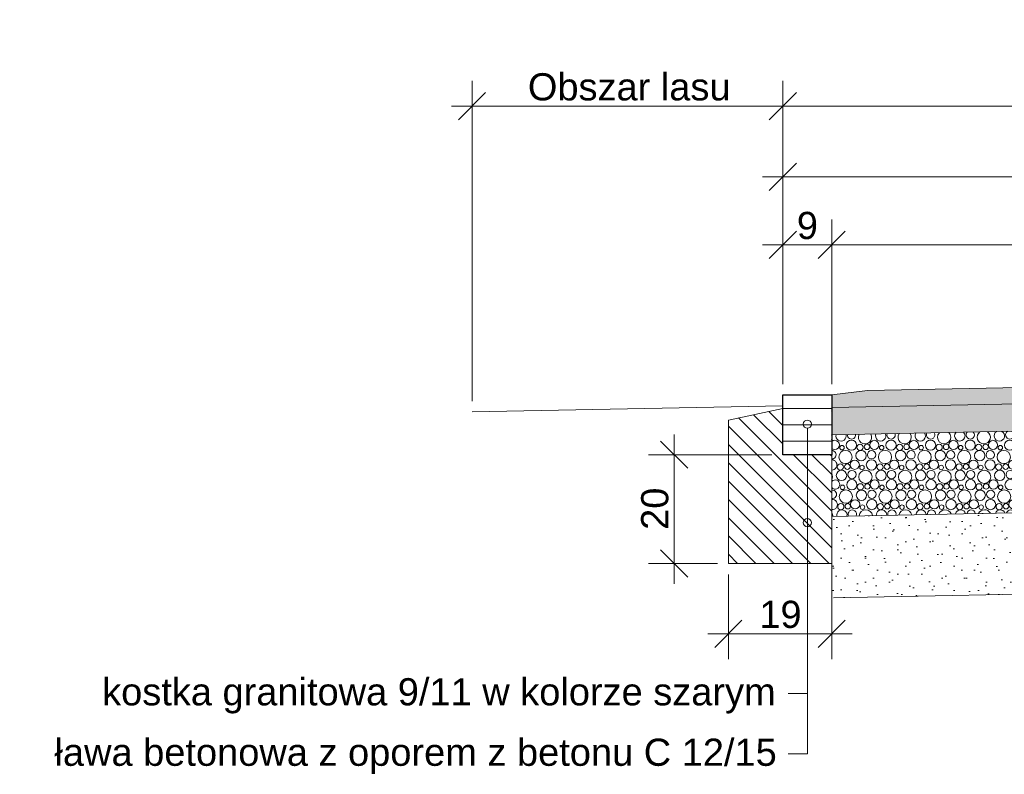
# Model space of a CAD drawing. Header units: millimetres. Extents: x 73442 to 78431, y 40556 to 42903.
# Tile 1 of 7: x 73442 to 75252, y 41087 to 42475. Entities that reach past the tile are written whole.
import ezdxf

# ---------------------------------------------------------------- set-up
doc = ezdxf.new("R2010")
doc.units = ezdxf.units.MM
doc.header["$MEASUREMENT"] = 0
for name, color, linetype, lineweight in [('0_Nr_pióra__1', 7, 'Continuous', 13), ('2D - Ogólne_Nr_pióra__1', 7, 'Continuous', 13), ('2D - Ogólne_Nr_pióra__21', 7, 'Continuous', 25), ('Kreskowanie_Nr_pióra__1', 7, 'Continuous', 13), ('Kreskowanie_Nr_pióra__101', 252, 'Continuous', 5), ('Wymiary_Nr_pióra__1', 7, 'Continuous', 13), ('Wymiary_Nr_pióra__20', 1, 'Continuous', 13), ('Wymiary_Nr_pióra__7', 7, 'Continuous', 13)]:
    doc.layers.add(name, color=color, linetype=linetype, lineweight=lineweight)
doc.layers.add('Wymiary', color=7, linetype='Continuous')
doc.styles.add('STYL_AUTOMATYCZNY_1', font='arial.ttf')
doc.linetypes.add('Szkic 2', pattern='A,0,[1,PZT-031.Shx,S=0.793651,R=0,X=0,Y=2.40693e-17],-100,0', length=100)
doc.dimstyles.new('STYL_AUTOMATYCZNY__1', dxfattribs={"dimtxt": 50, "dimasz": 47.5, "dimexe": 0.18, "dimexo": 20, "dimgap": 0, "dimtad": 1, "dimtih": 1, "dimtoh": 1, "dimdec": 0, "dimlfac": 0.1, "dimzin": 0, "dimdsep": 46, "dimtxsty": 'STYL_AUTOMATYCZNY_1', "dimblk": 'ARROWHEAD_6', "dimblk1": 'ARROWHEAD_6', "dimblk2": 'ARROWHEAD_6', "dimcen": 0.09, "dimclrd": 1, "dimclre": 1, "dimclrt": 1, "dimazin": 0, "dimtfac": 1, "dimtdec": 4, "dimtmove": 0, "dimatfit": 3, "dimfxl": 1, "dimtolj": 1, "dimtzin": 0, "dimarcsym": 0})
doc.dimstyles.new('STYL_AUTOMATYCZNY__2', dxfattribs={"dimtxt": 50, "dimasz": 47.5, "dimexe": 0.18, "dimexo": 20, "dimgap": 0, "dimtad": 1, "dimtih": 1, "dimtoh": 1, "dimdec": 0, "dimlfac": 0.1, "dimzin": 0, "dimdsep": 46, "dimtxsty": 'STYL_AUTOMATYCZNY_1', "dimblk": 'ARROWHEAD_6', "dimblk1": 'ARROWHEAD_6', "dimblk2": 'ARROWHEAD_6', "dimcen": 0.09, "dimclrd": 7, "dimclre": 7, "dimclrt": 7, "dimazin": 0, "dimtfac": 1, "dimtdec": 4, "dimtmove": 0, "dimatfit": 3, "dimfxl": 1, "dimtolj": 1, "dimtzin": 0, "dimarcsym": 0})
doc.dimstyles.new('STYL_AUTOMATYCZNY__3', dxfattribs={"dimtxt": 50, "dimasz": 47.5, "dimexe": 0.18, "dimexo": 20, "dimgap": 0, "dimtad": 1, "dimdec": 0, "dimlfac": 0.1, "dimzin": 0, "dimdsep": 46, "dimtxsty": 'STYL_AUTOMATYCZNY_1', "dimblk": 'ARROWHEAD_6', "dimblk1": 'ARROWHEAD_6', "dimblk2": 'ARROWHEAD_6', "dimcen": 0.09, "dimclrd": 1, "dimclre": 1, "dimclrt": 1, "dimazin": 0, "dimtfac": 1, "dimtdec": 4, "dimtmove": 0, "dimatfit": 3, "dimfxl": 1, "dimtolj": 1, "dimtzin": 0, "dimarcsym": 0})

# ---------------------------------------------------------------- blocks, each defined once
blk = doc.blocks.new('*X2')
at = {"layer": 'Kreskowanie_Nr_pióra__101', "color": 252, "linetype": 'Continuous', "lineweight": 5}
for centre, radius in [((75790.4, 41724.2), 4.14), ((75863.1, 41724.2), 4.14), ((75896.1, 41725), 5.72), ((75908.9, 41725.7), 5.01), ((75316.1, 41709.6), 9.54), ((75335.4, 41711.3), 7.67), ((75360.2, 41707.1), 12.2), ((75388.9, 41709.6), 9.54), ((75408.1, 41711.3), 7.67), ((75432.9, 41707.1), 12.2), ((75461.6, 41709.6), 9.54), ((75480.8, 41711.3), 7.67), ((75505.7, 41707.1), 12.2), ((75534.4, 41709.6), 9.54), ((75553.6, 41711.3), 7.67), ((75578.4, 41707.1), 12.2), ((75607.1, 41709.6), 9.54), ((75626.3, 41711.3), 7.67), ((75651.1, 41707.1), 12.2), ((75679.9, 41709.6), 9.54), ((75699.1, 41711.3), 7.67), ((75723.9, 41707.1), 12.2), ((75752.6, 41709.6), 9.54), ((75771.8, 41711.3), 7.67), ((75796.6, 41707.1), 12.2), ((75825.3, 41709.6), 9.54), ((75844.5, 41711.3), 7.67), ((75869.4, 41707.1), 12.2), ((75898.1, 41709.6), 9.54), ((75917.3, 41711.3), 7.67), ((74954.2, 41687.8), 4.14), ((74971.4, 41692.5), 9.46), ((74987.2, 41688.6), 5.72), ((75000, 41689.3), 5.01), ((75013.5, 41692.9), 8.51), ((75027, 41687.8), 4.14), ((75044.2, 41692.5), 9.46), ((75060, 41688.6), 5.72), ((75072.8, 41689.3), 5.01), ((75086.2, 41692.9), 8.51), ((75099.7, 41687.8), 4.14), ((75116.9, 41692.5), 9.46), ((75132.7, 41688.6), 5.72), ((75145.5, 41689.3), 5.01), ((75159, 41692.9), 8.51), ((75172.4, 41687.8), 4.14), ((75189.7, 41692.5), 9.46), ((75205.5, 41688.6), 5.72), ((75218.2, 41689.3), 5.01), ((75231.7, 41692.9), 8.51), ((75245.2, 41687.8), 4.14), ((75262.4, 41692.5), 9.46), ((75278.2, 41688.6), 5.72), ((75291, 41689.3), 5.01), ((75304.5, 41692.9), 8.51), ((75317.9, 41687.8), 4.14), ((75335.2, 41692.5), 9.46), ((75351, 41688.6), 5.72), ((75363.7, 41689.3), 5.01), ((75377.2, 41692.9), 8.51), ((75390.7, 41687.8), 4.14), ((75407.9, 41692.5), 9.46), ((75423.7, 41688.6), 5.72), ((75436.5, 41689.3), 5.01), ((75449.9, 41692.9), 8.51), ((75463.4, 41687.8), 4.14), ((75480.6, 41692.5), 9.46), ((75496.4, 41688.6), 5.72), ((75509.2, 41689.3), 5.01), ((75522.7, 41692.9), 8.51), ((75536.2, 41687.8), 4.14), ((75553.4, 41692.5), 9.46), ((75569.2, 41688.6), 5.72), ((75581.9, 41689.3), 5.01), ((75595.4, 41692.9), 8.51), ((75608.9, 41687.8), 4.14), ((75626.1, 41692.5), 9.46), ((75641.9, 41688.6), 5.72), ((75654.7, 41689.3), 5.01), ((75668.2, 41692.9), 8.51), ((75681.6, 41687.8), 4.14), ((75698.9, 41692.5), 9.46), ((75714.7, 41688.6), 5.72), ((75727.4, 41689.3), 5.01), ((75740.9, 41692.9), 8.51), ((75754.4, 41687.8), 4.14), ((75771.6, 41692.5), 9.46), ((75787.4, 41688.6), 5.72), ((75800.2, 41689.3), 5.01), ((75813.6, 41692.9), 8.51), ((75827.1, 41687.8), 4.14), ((75844.3, 41692.5), 9.46), ((75860.1, 41688.6), 5.72), ((75872.9, 41689.3), 5.01), ((75886.4, 41692.9), 8.51), ((75899.9, 41687.8), 4.14), ((75917.1, 41692.5), 9.46), ((74960.5, 41670.7), 12.2), ((74989.2, 41673.2), 9.54), ((75008.4, 41674.9), 7.67), ((75033.2, 41670.7), 12.2), ((75061.9, 41673.2), 9.54), ((75081.1, 41674.9), 7.67), ((75106, 41670.7), 12.2), ((75134.7, 41673.2), 9.54), ((75153.9, 41674.9), 7.67), ((75178.7, 41670.7), 12.2), ((75207.4, 41673.2), 9.54), ((75226.6, 41674.9), 7.67), ((75251.4, 41670.7), 12.2), ((75280.1, 41673.2), 9.54), ((75299.4, 41674.9), 7.67), ((75324.2, 41670.7), 12.2), ((75352.9, 41673.2), 9.54), ((75372.1, 41674.9), 7.67), ((75396.9, 41670.7), 12.2), ((75425.6, 41673.2), 9.54), ((75444.8, 41674.9), 7.67), ((75469.7, 41670.7), 12.2), ((75498.4, 41673.2), 9.54), ((75517.6, 41674.9), 7.67), ((75542.4, 41670.7), 12.2), ((75571.1, 41673.2), 9.54), ((75590.3, 41674.9), 7.67), ((75615.1, 41670.7), 12.2), ((75643.9, 41673.2), 9.54), ((75663.1, 41674.9), 7.67), ((75687.9, 41670.7), 12.2), ((75716.6, 41673.2), 9.54), ((75735.8, 41674.9), 7.67), ((75760.6, 41670.7), 12.2), ((75789.3, 41673.2), 9.54), ((75808.5, 41674.9), 7.67), ((75833.4, 41670.7), 12.2), ((75862.1, 41673.2), 9.54), ((75881.3, 41674.9), 7.67), ((75906.1, 41670.7), 12.2), ((74951.2, 41652.2), 5.72), ((74964, 41652.9), 5.01), ((74977.5, 41656.5), 8.51), ((74991, 41651.4), 4.14), ((75008.2, 41656.1), 9.46), ((75024, 41652.2), 5.72), ((75036.8, 41652.9), 5.01), ((75050.2, 41656.5), 8.51), ((75063.7, 41651.4), 4.14), ((75080.9, 41656.1), 9.46), ((75096.7, 41652.2), 5.72), ((75109.5, 41652.9), 5.01), ((75123, 41656.5), 8.51), ((75136.4, 41651.4), 4.14), ((75153.7, 41656.1), 9.46), ((75169.5, 41652.2), 5.72), ((75182.2, 41652.9), 5.01), ((75195.7, 41656.5), 8.51), ((75209.2, 41651.4), 4.14), ((75226.4, 41656.1), 9.46), ((75242.2, 41652.2), 5.72), ((75255, 41652.9), 5.01), ((75268.5, 41656.5), 8.51), ((75281.9, 41651.4), 4.14), ((75299.2, 41656.1), 9.46), ((75315, 41652.2), 5.72), ((75327.7, 41652.9), 5.01), ((75341.2, 41656.5), 8.51), ((75354.7, 41651.4), 4.14), ((75371.9, 41656.1), 9.46), ((75387.7, 41652.2), 5.72), ((75400.5, 41652.9), 5.01), ((75413.9, 41656.5), 8.51), ((75427.4, 41651.4), 4.14), ((75444.6, 41656.1), 9.46), ((75460.4, 41652.2), 5.72), ((75473.2, 41652.9), 5.01), ((75486.7, 41656.5), 8.51), ((75500.2, 41651.4), 4.14), ((75517.4, 41656.1), 9.46), ((75533.2, 41652.2), 5.72), ((75545.9, 41652.9), 5.01), ((75559.4, 41656.5), 8.51), ((75572.9, 41651.4), 4.14), ((75590.1, 41656.1), 9.46), ((75605.9, 41652.2), 5.72), ((75618.7, 41652.9), 5.01), ((75632.2, 41656.5), 8.51), ((75645.6, 41651.4), 4.14), ((75662.9, 41656.1), 9.46), ((75678.7, 41652.2), 5.72), ((75691.4, 41652.9), 5.01), ((75704.9, 41656.5), 8.51), ((75718.4, 41651.4), 4.14), ((75735.6, 41656.1), 9.46), ((75751.4, 41652.2), 5.72), ((75764.2, 41652.9), 5.01), ((75777.6, 41656.5), 8.51), ((75791.1, 41651.4), 4.14), ((75808.3, 41656.1), 9.46), ((75824.1, 41652.2), 5.72), ((75836.9, 41652.9), 5.01), ((75850.4, 41656.5), 8.51), ((75863.9, 41651.4), 4.14), ((75881.1, 41656.1), 9.46), ((75896.9, 41652.2), 5.72), ((75909.7, 41652.9), 5.01), ((75923.1, 41656.5), 8.51), ((74953.2, 41636.8), 9.54), ((74972.4, 41638.5), 7.67), ((74997.2, 41634.3), 12.2), ((75025.9, 41636.8), 9.54), ((75045.1, 41638.5), 7.67), ((75070, 41634.3), 12.2), ((75098.7, 41636.8), 9.54), ((75117.9, 41638.5), 7.67), ((75142.7, 41634.3), 12.2), ((75171.4, 41636.8), 9.54), ((75190.6, 41638.5), 7.67), ((75215.4, 41634.3), 12.2), ((75244.1, 41636.8), 9.54), ((75263.4, 41638.5), 7.67), ((75288.2, 41634.3), 12.2), ((75316.9, 41636.8), 9.54), ((75336.1, 41638.5), 7.67), ((75360.9, 41634.3), 12.2), ((75389.6, 41636.8), 9.54), ((75408.8, 41638.5), 7.67), ((75433.7, 41634.3), 12.2), ((75462.4, 41636.8), 9.54), ((75481.6, 41638.5), 7.67), ((75506.4, 41634.3), 12.2), ((75535.1, 41636.8), 9.54), ((75554.3, 41638.5), 7.67), ((75579.1, 41634.3), 12.2), ((75607.9, 41636.8), 9.54), ((75627.1, 41638.5), 7.67), ((75651.9, 41634.3), 12.2), ((75680.6, 41636.8), 9.54), ((75699.8, 41638.5), 7.67), ((75724.6, 41634.3), 12.2), ((75753.3, 41636.8), 9.54), ((75772.5, 41638.5), 7.67), ((75797.4, 41634.3), 12.2), ((75826.1, 41636.8), 9.54), ((75845.3, 41638.5), 7.67), ((75870.1, 41634.3), 12.2), ((75898.8, 41636.8), 9.54), ((75918, 41638.5), 7.67), ((74955, 41615), 4.14), ((74972.2, 41619.7), 9.46), ((74988, 41615.8), 5.72), ((75000.8, 41616.5), 5.01), ((75014.2, 41620.1), 8.51), ((75027.7, 41615), 4.14), ((75044.9, 41619.7), 9.46), ((75060.7, 41615.8), 5.72), ((75073.5, 41616.5), 5.01), ((75087, 41620.1), 8.51), ((75100.4, 41615), 4.14), ((75117.7, 41619.7), 9.46), ((75133.5, 41615.8), 5.72), ((75146.2, 41616.5), 5.01), ((75159.7, 41620.1), 8.51), ((75173.2, 41615), 4.14), ((75190.4, 41619.7), 9.46), ((75206.2, 41615.8), 5.72), ((75219, 41616.5), 5.01), ((75232.5, 41620.1), 8.51), ((75245.9, 41615), 4.14), ((75263.2, 41619.7), 9.46), ((75279, 41615.8), 5.72), ((75291.7, 41616.5), 5.01), ((75305.2, 41620.1), 8.51), ((75318.7, 41615), 4.14), ((75335.9, 41619.7), 9.46), ((75351.7, 41615.8), 5.72), ((75364.5, 41616.5), 5.01), ((75377.9, 41620.1), 8.51), ((75391.4, 41615), 4.14), ((75408.6, 41619.7), 9.46), ((75424.4, 41615.8), 5.72), ((75437.2, 41616.5), 5.01), ((75450.7, 41620.1), 8.51), ((75464.2, 41615), 4.14), ((75481.4, 41619.7), 9.46), ((75497.2, 41615.8), 5.72), ((75509.9, 41616.5), 5.01), ((75523.4, 41620.1), 8.51), ((75536.9, 41615), 4.14), ((75554.1, 41619.7), 9.46), ((75569.9, 41615.8), 5.72), ((75582.7, 41616.5), 5.01), ((75596.2, 41620.1), 8.51), ((75609.6, 41615), 4.14), ((75626.9, 41619.7), 9.46), ((75642.7, 41615.8), 5.72), ((75655.4, 41616.5), 5.01), ((75668.9, 41620.1), 8.51), ((75682.4, 41615), 4.14), ((75699.6, 41619.7), 9.46), ((75715.4, 41615.8), 5.72), ((75728.2, 41616.5), 5.01), ((75741.6, 41620.1), 8.51), ((75755.1, 41615), 4.14), ((75772.3, 41619.7), 9.46), ((75788.1, 41615.8), 5.72), ((75800.9, 41616.5), 5.01), ((75814.4, 41620.1), 8.51), ((75827.9, 41615), 4.14), ((75845.1, 41619.7), 9.46), ((75860.9, 41615.8), 5.72), ((75873.7, 41616.5), 5.01), ((75887.1, 41620.1), 8.51), ((75900.6, 41615), 4.14), ((75917.8, 41619.7), 9.46), ((74961.2, 41597.9), 12.2), ((74989.9, 41600.4), 9.54), ((75009.1, 41602.1), 7.67), ((75034, 41597.9), 12.2), ((75062.7, 41600.4), 9.54), ((75081.9, 41602.1), 7.67), ((75106.7, 41597.9), 12.2), ((75135.4, 41600.4), 9.54), ((75154.6, 41602.1), 7.67), ((75179.4, 41597.9), 12.2), ((75208.1, 41600.4), 9.54), ((75227.4, 41602.1), 7.67), ((75252.2, 41597.9), 12.2), ((75280.9, 41600.4), 9.54), ((75300.1, 41602.1), 7.67), ((75324.9, 41597.9), 12.2), ((75353.6, 41600.4), 9.54), ((75372.8, 41602.1), 7.67), ((75397.7, 41597.9), 12.2), ((75426.4, 41600.4), 9.54), ((75445.6, 41602.1), 7.67), ((75470.4, 41597.9), 12.2), ((75499.1, 41600.4), 9.54), ((75518.3, 41602.1), 7.67), ((75543.1, 41597.9), 12.2), ((75571.9, 41600.4), 9.54), ((75591.1, 41602.1), 7.67), ((75615.9, 41597.9), 12.2), ((75644.6, 41600.4), 9.54), ((75663.8, 41602.1), 7.67), ((75688.6, 41597.9), 12.2), ((75717.3, 41600.4), 9.54), ((75736.5, 41602.1), 7.67), ((75761.4, 41597.9), 12.2), ((75790.1, 41600.4), 9.54), ((75809.3, 41602.1), 7.67), ((75834.1, 41597.9), 12.2), ((75862.8, 41600.4), 9.54), ((75882, 41602.1), 7.67), ((75906.8, 41597.9), 12.2), ((74952, 41579.4), 5.72), ((74964.8, 41580.1), 5.01), ((74978.2, 41583.7), 8.51), ((74991.7, 41578.6), 4.14), ((75008.9, 41583.3), 9.46), ((75024.7, 41579.4), 5.72), ((75037.5, 41580.1), 5.01), ((75051, 41583.7), 8.51), ((75064.4, 41578.6), 4.14), ((75081.7, 41583.3), 9.46), ((75097.5, 41579.4), 5.72), ((75110.2, 41580.1), 5.01), ((75123.7, 41583.7), 8.51), ((75137.2, 41578.6), 4.14), ((75154.4, 41583.3), 9.46), ((75170.2, 41579.4), 5.72), ((75183, 41580.1), 5.01), ((75196.5, 41583.7), 8.51), ((75209.9, 41578.6), 4.14), ((75227.2, 41583.3), 9.46), ((75243, 41579.4), 5.72), ((75255.7, 41580.1), 5.01), ((75269.2, 41583.7), 8.51), ((75282.7, 41578.6), 4.14), ((75299.9, 41583.3), 9.46), ((75315.7, 41579.4), 5.72), ((75328.5, 41580.1), 5.01), ((75341.9, 41583.7), 8.51), ((75355.4, 41578.6), 4.14), ((75372.6, 41583.3), 9.46), ((75388.4, 41579.4), 5.72), ((75401.2, 41580.1), 5.01), ((75414.7, 41583.7), 8.51), ((75428.2, 41578.6), 4.14), ((75445.4, 41583.3), 9.46), ((75461.2, 41579.4), 5.72), ((75473.9, 41580.1), 5.01), ((75487.4, 41583.7), 8.51), ((75500.9, 41578.6), 4.14), ((75518.1, 41583.3), 9.46), ((75533.9, 41579.4), 5.72), ((75546.7, 41580.1), 5.01), ((75560.2, 41583.7), 8.51), ((75573.6, 41578.6), 4.14), ((75824.9, 41579.4), 5.72)]:
    blk.add_circle(centre, radius, dxfattribs=at)
for centre, radius, start, end in [((75558.7, 41729.3), 8.51, 219.4637, 322.8363), ((75572.2, 41724.2), 4.14, 180.0756, 2.2244), ((75589.4, 41728.9), 9.46, 207.6822, 334.6178), ((75605.2, 41725), 5.72, 182.0372, 0.2628), ((75617.9, 41725.7), 5.01, 187.3475, 354.9525), ((75631.4, 41729.3), 8.51, 207.7923, 334.5077), ((75644.9, 41724.2), 4.14, 159.3238, 22.9762), ((75662.1, 41728.9), 9.46, 198.152, 344.148), ((75677.9, 41725), 5.72, 167.2723, 15.0277), ((75690.7, 41725.7), 5.01, 170.5956, 11.7044), ((75704.2, 41729.3), 8.51, 197.2236, 345.0764), ((75717.6, 41724.2), 4.14, 134.6951, 47.6049), ((75734.9, 41728.9), 9.46, 189.0885, 353.2115), ((75750.7, 41725), 5.72, 151.4681, 30.8319), ((75763.4, 41725.7), 5.01, 152.8367, 29.4633), ((75776.9, 41729.3), 8.51, 187.1959, 355.1041), ((75807.6, 41728.9), 9.46, 180.2225, 2.0775), ((75823.4, 41725), 5.72, 132.5148, 49.7852), ((75836.2, 41725.7), 5.01, 131.2058, 51.0942), ((75849.6, 41729.3), 8.51, 177.353, 4.947), ((75880.3, 41728.9), 9.46, 171.3341, 10.9659), ((75922.4, 41729.3), 8.51, 167.3951, 14.9049), ((75935.9, 41724.2), 4.14, 99.6086, 260.3914), ((74923.7, 41707.1), 12.2, 339.2023, 20.7977), ((74952.4, 41709.6), 9.54, 167.3455, 14.9545), ((74971.6, 41711.3), 7.67, 174.4213, 7.8787), ((74996.5, 41707.1), 12.2, 153.659, 28.641), ((75025.2, 41709.6), 9.54, 158.0945, 24.2055), ((75044.4, 41711.3), 7.67, 163.2424, 19.0576), ((75069.2, 41707.1), 12.2, 145.6391, 36.6609), ((75097.9, 41709.6), 9.54, 148.1504, 34.1496), ((75117.1, 41711.3), 7.67, 151.2957, 31.0043), ((75142, 41707.1), 12.2, 136.7143, 45.5857), ((75170.7, 41709.6), 9.54, 136.9116, 45.3884), ((75189.9, 41711.3), 7.67, 137.6692, 44.6308), ((75214.7, 41707.1), 12.2, 126.1295, 56.1705), ((75243.4, 41709.6), 9.54, 122.8667, 59.4333), ((75262.6, 41711.3), 7.67, 119.697, 62.603), ((75287.4, 41707.1), 12.2, 111.3311, 70.9689), ((75371.2, 41728.9), 9.46, 246.5986, 295.7014), ((75387, 41725), 5.72, 232.5466, 309.7534), ((75399.7, 41725.7), 5.01, 260.0617, 282.2383), ((75413.2, 41729.3), 8.51, 255.5283, 286.7717), ((75426.7, 41724.2), 4.14, 224.5692, 317.7308), ((75443.9, 41728.9), 9.46, 230.201, 312.099), ((75459.7, 41725), 5.72, 212.8957, 329.4043), ((75472.5, 41725.7), 5.01, 224.7965, 317.5035), ((75485.9, 41729.3), 8.51, 233.4772, 308.8228), ((75499.4, 41724.2), 4.14, 200.6794, 341.6206), ((75516.6, 41728.9), 9.46, 218.0913, 324.2087), ((75532.4, 41725), 5.72, 196.8629, 345.4371), ((75545.2, 41725.7), 5.01, 204.6708, 337.6292), ((75942.1, 41707.1), 12.2, 124.5128, 235.4872), ((74940.7, 41692.9), 8.51, 229.0667, 130.9333), ((75932.9, 41688.6), 5.72, 66.4665, 293.5335), ((74935.6, 41674.9), 7.67, 266.4623, 93.5498), ((75934.8, 41673.2), 9.54, 87.8945, 272.1055), ((74935.4, 41656.1), 9.46, 268.395, 91.6299), ((75936.6, 41651.4), 4.14, 110.2571, 249.7429), ((74924.5, 41634.3), 12.2, 331.0561, 28.9688), ((75942.8, 41634.3), 12.2, 128.8408, 231.1592), ((74941.5, 41620.1), 8.51, 222.2029, 137.822), ((75933.6, 41615.8), 5.72, 74.3598, 285.6402), ((74936.4, 41602.1), 7.67, 261.0073, 99.0177), ((75935.6, 41600.4), 9.54, 92.3486, 267.6514), ((74936.2, 41583.3), 9.46, 263.9896, 96.0353), ((75590.9, 41583.3), 9.46, 295.3664, 246.9336), ((75606.7, 41579.4), 5.72, 309.3851, 232.9149), ((75619.4, 41580.1), 5.01, 280.7877, 261.5123), ((75632.9, 41583.7), 8.51, 286.1901, 256.1099), ((75646.4, 41578.6), 4.14, 317.2935, 225.0065), ((75663.6, 41583.3), 9.46, 311.8875, 230.4125), ((75679.4, 41579.4), 5.72, 329.1348, 213.1652), ((75692.2, 41580.1), 5.01, 317.1418, 225.1582), ((75705.6, 41583.7), 8.51, 308.5705, 233.7295), ((75719.1, 41578.6), 4.14, 341.2845, 201.0155), ((75736.3, 41583.3), 9.46, 324.0354, 218.2646), ((75752.1, 41579.4), 5.72, 345.1992, 197.1008), ((75764.9, 41580.1), 5.01, 337.3443, 204.9557), ((75778.4, 41583.7), 8.51, 322.6401, 219.6599), ((75791.9, 41578.6), 4.14, 1.9079, 180.3921), ((75809.1, 41583.3), 9.46, 334.4631, 207.8369), ((75837.7, 41580.1), 5.01, 354.6899, 187.6101), ((75851.1, 41583.7), 8.51, 334.3355, 207.9645), ((75864.6, 41578.6), 4.14, 22.6357, 159.6643), ((75881.8, 41583.3), 9.46, 344.0033, 198.2967), ((75897.6, 41579.4), 5.72, 14.7921, 167.5079), ((75910.4, 41580.1), 5.01, 11.439, 170.861), ((75923.9, 41583.7), 8.51, 344.9163, 197.3837), ((75937.3, 41578.6), 4.14, 121.7054, 135.1525), ((74925.2, 41561.5), 12.2, 0.1613, 35.3546), ((74953.9, 41564), 9.54, 348.2753, 194.0247), ((74973.1, 41565.7), 7.67, 333.9723, 208.3277), ((74998, 41561.5), 12.2, 7.0041, 175.2959), ((75026.7, 41564), 9.54, 357.1471, 185.1529), ((75045.9, 41565.7), 7.67, 345.6976, 196.6024), ((75070.7, 41561.5), 12.2, 13.9321, 168.3679), ((75099.4, 41564), 9.54, 5.9228, 176.3772), ((75118.6, 41565.7), 7.67, 356.7842, 185.5158), ((75143.4, 41561.5), 12.2, 21.057, 161.243), ((75172.1, 41564), 9.54, 14.8133, 167.4867), ((75191.4, 41565.7), 7.67, 7.7069, 174.5931), ((75216.2, 41561.5), 12.2, 28.5205, 153.7795), ((75244.9, 41564), 9.54, 24.0565, 158.2435), ((75264.1, 41565.7), 7.67, 18.8784, 163.4216), ((75288.9, 41561.5), 12.2, 36.5297, 145.7703), ((75317.6, 41564), 9.54, 33.9863, 148.3137), ((75336.8, 41565.7), 7.67, 30.8078, 151.4922), ((75361.7, 41561.5), 12.2, 45.4361, 136.8639), ((75390.4, 41564), 9.54, 45.1973, 137.1027), ((75409.6, 41565.7), 7.67, 44.3961, 137.9039), ((75434.4, 41561.5), 12.2, 55.9845, 126.3155), ((75463.1, 41564), 9.54, 59.1733, 123.1267), ((75482.3, 41565.7), 7.67, 62.2481, 120.0519), ((75507.1, 41561.5), 12.2, 70.6613, 111.6387)]:
    blk.add_arc(centre, radius, start, end, dxfattribs=at)
blk = doc.blocks.new('Wypełnienie_1_1', base_point=(0, 0))
at = {"layer": 'Kreskowanie_Nr_pióra__101', "color": 252, "linetype": 'Continuous', "lineweight": 5}
blk.add_blockref('*X2', (0, 0), dxfattribs=at)
blk = doc.blocks.new('*D5')
at = {"layer": 'Wymiary_Nr_pióra__20', "color": 1, "linetype": 'Continuous', "lineweight": 13}
for p, q in [((74845.2, 41804.9), (74845.2, 42107.8)), ((74935.2, 41804.9), (74935.2, 42107.8)), ((74870.2, 42085.9), (74820.2, 42035.9)), ((74960.2, 42085.9), (74910.2, 42035.9)), ((74807.7, 42060.9), (74845.2, 42060.9)), ((74845.2, 42060.9), (74935.2, 42060.9))]:
    blk.add_line(p, q, dxfattribs=at)
at = {"layer": 'Wymiary_Nr_pióra__20', "color": 1, "lineweight": 13, "insert": (74871.1, 42070.9), "char_height": 50, "attachment_point": 7, "style": 'STYL_AUTOMATYCZNY_1'}
blk.add_mtext('\\A1;{\\pql;\\fArial|b0|i0|c238|p0;\\W1.000000;9}', dxfattribs=at)
blk = doc.blocks.new('ARROWHEAD_6')
at = {"color": 0, "linetype": 'Continuous', "lineweight": 0}
for p, q in [((-0.5, -0.5), (0.5, 0.5)), ((0, 0), (-1, 0))]:
    blk.add_line(p, q, dxfattribs=at)
blk = doc.blocks.new('*D7')
at = {"layer": 'Wymiary_Nr_pióra__20', "color": 1, "linetype": 'Continuous', "lineweight": 13}
for p, q in [((74935.2, 41804.9), (74935.2, 42107.8)), ((76935.2, 41804.9), (76935.2, 42107.8)), ((74960.2, 42085.9), (74910.2, 42035.9)), ((76960.2, 42085.9), (76910.2, 42035.9)), ((74935.2, 42060.9), (76935.2, 42060.9))]:
    blk.add_line(p, q, dxfattribs=at)
at = {"layer": 'Wymiary_Nr_pióra__20', "color": 1, "lineweight": 13, "insert": (75878, 42070.9), "char_height": 50, "attachment_point": 7, "style": 'STYL_AUTOMATYCZNY_1'}
blk.add_mtext('\\A1;{\\pql;\\fArial|b0|i0|c238|p0;\\W1.000000;200}', dxfattribs=at)
blk = doc.blocks.new('*D9')
at = {"layer": 'Wymiary_Nr_pióra__20', "color": 1, "linetype": 'Continuous', "lineweight": 13}
for p, q in [((74845.2, 41804.9), (74845.2, 42232.8)), ((77025.2, 41779.7), (77025.2, 42232.8)), ((74870.2, 42210.9), (74820.2, 42160.9)), ((77000.2, 42160.9), (77050.2, 42210.9)), ((74807.7, 42185.9), (74845.2, 42185.9)), ((74845.2, 42185.9), (77025.2, 42185.9)), ((77025.2, 42185.9), (77062.7, 42185.9))]:
    blk.add_line(p, q, dxfattribs=at)
at = {"layer": 'Wymiary_Nr_pióra__20', "color": 1, "lineweight": 13, "insert": (75878, 42195.9), "char_height": 50, "attachment_point": 7, "style": 'STYL_AUTOMATYCZNY_1'}
blk.add_mtext('\\A1;{\\pql;\\fArial|b0|i0|c238|p0;\\W1.000000;218}', dxfattribs=at)
blk = doc.blocks.new('*D10')
at = {"layer": 'Wymiary_Nr_pióra__1', "color": 7, "linetype": 'Continuous', "lineweight": 13}
for p, q in [((74274, 41773.5), (74274, 42362.8)), ((74845.2, 41804.9), (74845.2, 42362.8)), ((74299, 42340.9), (74249, 42290.9)), ((74870.2, 42340.9), (74820.2, 42290.9)), ((74236.5, 42315.9), (74274, 42315.9)), ((74274, 42315.9), (74845.2, 42315.9))]:
    blk.add_line(p, q, dxfattribs=at)
at = {"layer": 'Wymiary_Nr_pióra__1', "color": 7, "lineweight": 13, "insert": (74376.6, 42325.9), "char_height": 50, "attachment_point": 7, "style": 'STYL_AUTOMATYCZNY_1'}
blk.add_mtext('\\A1;{\\pql;\\fArial|b0|i0|c238|p0;\\W1.000000;Obszar lasu}', dxfattribs=at)
blk = doc.blocks.new('*D11')
at = {"layer": 'Wymiary_Nr_pióra__1', "color": 7, "linetype": 'Continuous', "lineweight": 13}
for p, q in [((74845.2, 41804.9), (74845.2, 42362.8)), ((77025.2, 41804.9), (77025.2, 42362.8)), ((74870.2, 42340.9), (74820.2, 42290.9)), ((77050.2, 42340.9), (77000.2, 42290.9)), ((74845.2, 42315.9), (77025.2, 42315.9))]:
    blk.add_line(p, q, dxfattribs=at)
at = {"layer": 'Wymiary_Nr_pióra__1', "color": 7, "lineweight": 13, "insert": (75615, 42325.9), "char_height": 50, "attachment_point": 7, "style": 'STYL_AUTOMATYCZNY_1'}
blk.add_mtext('\\A1;{\\pql;\\fArial|b0|i0|c238|p0;\\W1.000000;Ścieżka dydaktyczna}', dxfattribs=at)
blk = doc.blocks.new('*D14')
at = {"layer": 'Wymiary_Nr_pióra__20', "color": 1, "linetype": 'Continuous', "lineweight": 13}
for p, q in [((74645.5, 41674.9), (74645.5, 41712.4)), ((74670.5, 41649.9), (74620.5, 41699.9)), ((74825.2, 41674.9), (74598.6, 41674.9)), ((74645.5, 41474.7), (74645.5, 41674.9)), ((74620.5, 41499.7), (74670.5, 41449.7)), ((74725.2, 41474.7), (74598.6, 41474.7)), ((74645.5, 41437.2), (74645.5, 41474.7))]:
    blk.add_line(p, q, dxfattribs=at)
at = {"layer": 'Wymiary_Nr_pióra__20', "color": 1, "lineweight": 13, "insert": (74635.5, 41536.7), "char_height": 50, "attachment_point": 7, "rotation": 90, "style": 'STYL_AUTOMATYCZNY_1'}
blk.add_mtext('\\A1;{\\pql;\\fArial|b0|i0|c238|p0;\\W1.000000;20}', dxfattribs=at)
blk = doc.blocks.new('*D15')
at = {"layer": 'Wymiary_Nr_pióra__20', "color": 1, "linetype": 'Continuous', "lineweight": 13}
for p, q in [((74745.2, 41298.7), (74745.2, 41454.7)), ((74935.2, 41298.7), (74935.2, 41454.7)), ((74770.2, 41370.6), (74720.2, 41320.6)), ((74910.2, 41320.6), (74960.2, 41370.6)), ((74707.7, 41345.6), (74745.2, 41345.6)), ((74745.2, 41345.6), (74935.2, 41345.6)), ((74935.2, 41345.6), (74972.7, 41345.6))]:
    blk.add_line(p, q, dxfattribs=at)
at = {"layer": 'Wymiary_Nr_pióra__20', "color": 1, "lineweight": 13, "insert": (74802.1, 41355.6), "char_height": 50, "attachment_point": 7, "style": 'STYL_AUTOMATYCZNY_1'}
blk.add_mtext('\\A1;{\\pql;\\fArial|b0|i0|c238|p0;\\W1.000000;19}', dxfattribs=at)

msp = doc.modelspace()

# ---------------------------------------------------------------- hatches: boundary and pattern name
at = {"layer": 'Kreskowanie_Nr_pióra__1', "linetype": 'Continuous', "lineweight": 13}
h = msp.add_hatch(dxfattribs=at)
h.set_pattern_fill('Płyty_kamienne_0001', style=0, pattern_type=2)
h.set_pattern_definition([(45, (75435.17, 41566.52), (-22.2739, 22.2739), [0, -21, 0, -31.5]), (110, (75505.17, 41566.52), (29.6003, 10.7736), [0, -15.4, 0, -26.6])])
h.paths.add_polyline_path([(74938.2, 41411.5), (75935.2, 41431.5), (75935.2, 41581.5), (74935.2, 41561.5), (74935.2, 41474.7), (74935.2, 41474.7), (74935.2, 41411.5)])
at = {"layer": 'Kreskowanie_Nr_pióra__101', "linetype": 'Continuous', "lineweight": 5}
for points in [[(74935.2, 41784.9), (74935.2, 41761.5), (75935.2, 41781.6), (75935.2, 41811.6), (75001, 41792.8)], [(74934, 41761.5), (74935.2, 41711.5), (75935.2, 41731.6), (75935.2, 41781.6)]]:
    msp.add_hatch(color=252, dxfattribs=at).paths.add_polyline_path(points)
h = msp.add_hatch(dxfattribs=at)
h.set_pattern_fill('LINE_0001', color=252, style=0, pattern_type=2)
h.set_pattern_definition([(0, (74890.17, 41729.95), (0, 30.163), [])])
h.paths.add_polyline_path([(74845.2, 41784.9), (74845.2, 41759.7), (74845.2, 41674.9), (74935.2, 41674.9), (74935.2, 41784.9)])
h = msp.add_hatch(dxfattribs=at)
h.set_pattern_fill('LINE_0001', color=252, style=0, pattern_type=2)
h.set_pattern_definition([(135, (177756.27, 107129.868), (16.83798, 16.83798), [])])
h.paths.add_polyline_path([(74935.2, 41674.9), (74935.2, 41474.7), (74745.2, 41474.7), (74745.2, 41738.5), (74845.2, 41759.7), (74845.1, 41674.9)])

# ---------------------------------------------------------------- linework, layer by layer
at = {"layer": '0_Nr_pióra__1', "color": 7, "linetype": 'Continuous', "lineweight": 13, "flags": 128}
msp.add_lwpolyline([(74845.2, 41759.7), (74745.2, 41738.5), (74745.2, 41474.7), (74935.2, 41474.7), (74935.2, 41674.7), (74845.2, 41674.7)], close=True, dxfattribs=at)
at = {"layer": '2D - Ogólne_Nr_pióra__1', "color": 7, "linetype": 'Continuous', "lineweight": 13}
for points in [[(75001, 41792.8), (75935.2, 41811.6)], [(74935.2, 41784.9), (75001, 41792.8)], [(74935.2, 41761.5), (75935.2, 41781.6)], [(74845.2, 41764.9), (74274, 41753.5)], [(74935.2, 41711.5), (75935.2, 41731.6)], [(74935.2, 41674.8), (74935.2, 41411.5)], [(74935.2, 41561.5), (75935.2, 41581.5)], [(74938.2, 41411.5), (75935.2, 41431.5)]]:
    msp.add_lwpolyline(points, dxfattribs=at)
at = {"layer": '2D - Ogólne_Nr_pióra__21', "color": 7, "linetype": 'Szkic 2', "lineweight": 25}
msp.add_lwpolyline([(74845.2, 41784.9), (74935.2, 41784.9), (74935.2, 41674.9), (74845.2, 41674.9)], close=True, dxfattribs=at)
at = {"layer": 'Wymiary_Nr_pióra__1', "color": 7, "linetype": 'Continuous', "lineweight": 13, "flags": 128}
for points in [[(74890.4, 41721.2), (74890.4, 41124.8), (74855.4, 41124.8)], [(74890.4, 41723.7), (74890.4, 41124.8)], [(74890.4, 41550), (74890.4, 41236), (74855.4, 41236)]]:
    msp.add_lwpolyline(points, dxfattribs=at)
at = {"layer": 'Wymiary_Nr_pióra__7', "color": 7, "linetype": 'Continuous', "lineweight": 13, "flags": 128}
for points in [[(74890.4, 41723.7, -1), (74890.4, 41738.7, -1)], [(74890.4, 41542.5, -1), (74890.4, 41557.5, -1)]]:
    msp.add_lwpolyline(points, format="xyb", close=True, dxfattribs=at)

# ---------------------------------------------------------------- block references
at = {"layer": 'Kreskowanie_Nr_pióra__101', "color": 252, "linetype": 'Continuous', "lineweight": 5}
msp.add_blockref('Wypełnienie_1_1', (0, 0), dxfattribs=at)

# ---------------------------------------------------------------- texts
at = {"layer": 'Wymiary_Nr_pióra__7', "color": 7, "linetype": 'Continuous', "lineweight": 13, "char_height": 50, "attachment_point": 3, "style": 'STYL_AUTOMATYCZNY_1'}
for s, insert in [('\\A1;{\\pqr;\\fArial|b0|i0|c238|p0;\\W1.000000;kostka granitowa 9/11 w kolorze szarym}', (74832.2, 41263.9)), ('\\A1;{\\pqr;\\fArial|b0|i0|c238|p0;\\W1.000000;ława betonowa z oporem z betonu C 12/15 }', (74834.2, 41152.7))]:
    msp.add_mtext(s, dxfattribs=dict(at, insert=insert))

# ---------------------------------------------------------------- dimensions: what is measured, and where the dimension line sits
at = {"layer": 'Wymiary', "color": 7, "linetype": 'Continuous', "lineweight": 13}
for base, p1, p2, text, picture, middle in [((74845.2, 42315.9), (74274, 41753.5), (74845.2, 41784.9), 'Obszar lasu', '*D10', (74556.3, 42350.9)), ((77025.2, 42315.9), (74845.2, 41784.9), (77025.2, 41784.9), 'Ścieżka dydaktyczna', '*D11', (75931.6, 42350.9))]:
    dim = msp.add_linear_dim(base=base, p1=p1, p2=p2, text=text, dimstyle='STYL_AUTOMATYCZNY__2', dxfattribs=at)
    dim.commit()
    dim.dimension.update_dxf_attribs({"geometry": picture, "text_midpoint": middle, "dimtype": 160})
at = {"layer": 'Wymiary', "color": 1, "linetype": 'Continuous', "lineweight": 13}
for base, p1, p2, picture, middle in [((77025.2, 42185.9), (74845.2, 41784.9), (77025.2, 41759.7), '*D9', (75933.2, 42220.9)), ((74935.2, 42060.9), (74845.2, 41784.9), (74935.2, 41784.9), '*D5', (74890.1, 42095.9)), ((76935.2, 42060.9), (74935.2, 41784.9), (76935.2, 41784.9), '*D7', (75933.2, 42095.9)), ((74935.2, 41345.6), (74745.2, 41474.7), (74935.2, 41474.7), '*D15', (74840.1, 41380.6))]:
    dim = msp.add_linear_dim(base=base, p1=p1, p2=p2, dimstyle='STYL_AUTOMATYCZNY__1', dxfattribs=at)
    dim.commit()
    dim.dimension.update_dxf_attribs({"geometry": picture, "text_midpoint": middle, "dimtype": 160})
dim = msp.add_linear_dim(base=(74645.5, 41674.9), p1=(74745.2, 41474.7), p2=(74845.2, 41674.9), angle=90, dimstyle='STYL_AUTOMATYCZNY__3', dxfattribs=at)
dim.commit()
dim.dimension.update_dxf_attribs({"geometry": '*D14', "text_midpoint": (74610.5, 41574.8), "dimtype": 160, "text_rotation": 90})

doc.saveas('drawing.dxf')
